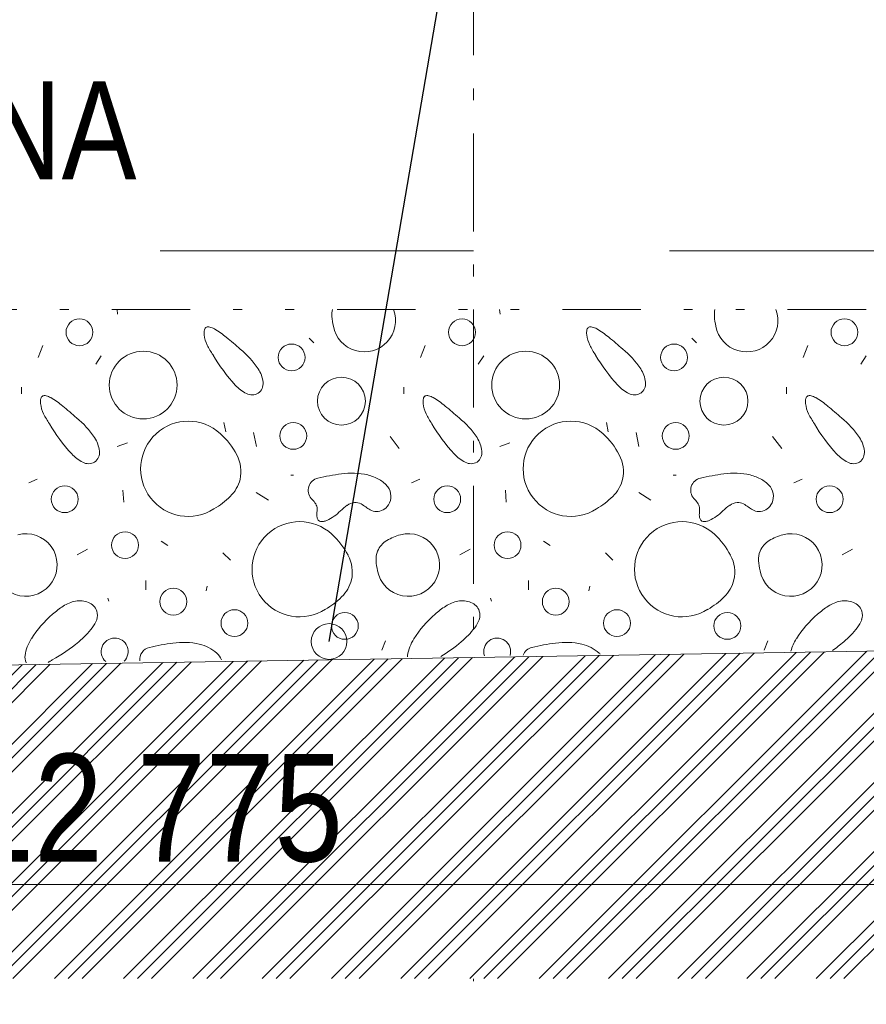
# Model space of a CAD drawing. Header units: millimetres. Extents: x -479461597 to -478645968, y -1101060132 to -1100898045.
# Tile 130 of 145: x -478681416 to -478679255, y -1101048425 to -1101045910. Entities that reach past the tile are written whole.
import ezdxf
from ezdxf.enums import TextEntityAlignment as Align

# ---------------------------------------------------------------- set-up
doc = ezdxf.new("R2010")
doc.units = ezdxf.units.MM
doc.header["$MEASUREMENT"] = 0
for name, pattern in [('Wipeout_Contour', [1000, 0, -1000]), ('Čerchovaná M', [450, 250, -85, 30, -85]), ('Čerchovaná se dvěma tečkami', [575, 200, -110, 22.5, -110, 22.5, -110]), ('Čárkovaná L', [1300, 800, -500])]:
    doc.linetypes.add(name, pattern=pattern)
for name, color, linetype, lineweight in [('Anotace - SP_Pero_č.__2', 7, 'Continuous', 20), ('Konstrukce - základy podsyp_Pero_č.__96', 124, 'Continuous', 13), ('Konstrukční síť_Pero_č.__183', 7, 'Continuous', 20)]:
    doc.layers.add(name, color=color, linetype=linetype, lineweight=lineweight)
for name, color, linetype, lineweight, true_color in [('Anotace - SP_Pero_č.__25', 7, 'Continuous', 13, 0x1a4f6e), ('Bourané_2D prvky - vyplně_Pero_č.__40', 7, 'Continuous', 13, 0xc9ca94), ('Bourané_Konstrukce - základy výkop_Pero_č.__109', 7, 'Continuous', 13, 0x6da3d7), ('Bourané_Kóty - SP_Pero_č.__25', 7, 'Continuous', 13, 0x1a4f6e), ('Bourané_Kóty - SP_Pero_č.__45', 7, 'Continuous', 13, 0x1a4f6e), ('Bourané_Kóty - SP_Pero_č.__85', 7, 'Continuous', 13, 0x1a4f6e), ('Konstrukční síť_Pero_č.__81', 7, 'Continuous', 13, 0xa8a8a8), ('Kóty - SP_Pero_č.__25', 7, 'Continuous', 13, 0x1a4f6e), ('Kóty - SP_Pero_č.__45', 7, 'Continuous', 13, 0x1a4f6e), ('Kóty - SP_Pero_č.__85', 7, 'Continuous', 13, 0x1a4f6e), ('Situace - terén HTU_Pero_č.__186', 7, 'Continuous', 20, 0x7b0011)]:
    doc.layers.add(name, color=color, linetype=linetype, lineweight=lineweight, true_color=true_color)
for name, color, linetype in [('Bourané_2D prvky - vyplně', 7, 'Continuous'), ('Bourané_Kóty - SP', 7, 'Continuous'), ('Konstrukční síť', 7, 'Continuous'), ('Kóty - SP', 7, 'Continuous')]:
    doc.layers.add(name, color=color, linetype=linetype)
doc.styles.add('GENERATED_STYLE_5', font='txt')
doc.styles.add('GENERATED_STYLE_7', font='txt')
doc.dimstyles.new('GENERATED_STYLE__1', dxfattribs={"dimtxt": 275, "dimasz": 228, "dimexe": 0.18, "dimexo": 400, "dimgap": 0.09, "dimtad": 1, "dimtih": 1, "dimtoh": 1, "dimdec": 0, "dimzin": 0, "dimdsep": 46, "dimtxsty": 'GENERATED_STYLE_5', "dimblk": 'ARROWHEAD_6', "dimblk1": 'ARROWHEAD_6', "dimblk2": 'ARROWHEAD_6', "dimcen": 0.09, "dimclrd": 256, "dimclre": 256, "dimclrt": 256, "dimazin": 0, "dimtfac": 1, "dimtdec": 4, "dimtmove": 0, "dimatfit": 3, "dimfxl": 1, "dimtolj": 1, "dimtzin": 0, "dimarcsym": 0})
doc.dimstyles.new('GENERATED_STYLE__4', dxfattribs={"dimtxt": 0.18, "dimasz": 182.4, "dimexe": 0.18, "dimexo": 0.0625, "dimgap": 0.09, "dimtad": 0, "dimtih": 1, "dimtoh": 1, "dimdec": 4, "dimzin": 0, "dimdsep": 46, "dimcen": 0.09, "dimadec": 0, "dimazin": 0, "dimtfac": 1, "dimtdec": 4, "dimtmove": 0, "dimatfit": 3, "dimldrblk": 'ARROWHEAD_1', "dimfxl": 1, "dimtolj": 1, "dimtzin": 0, "dimarcsym": 0})
doc.dimstyles.new('GENERATED_STYLE__6', dxfattribs={"dimtxt": 275, "dimasz": 261.25, "dimexe": 0.18, "dimexo": 400, "dimgap": 0.09, "dimtad": 1, "dimtih": 1, "dimtoh": 1, "dimdec": 0, "dimzin": 0, "dimdsep": 46, "dimtxsty": 'GENERATED_STYLE_5', "dimblk": 'ARROWHEAD_6', "dimblk1": 'ARROWHEAD_6', "dimblk2": 'ARROWHEAD_6', "dimcen": 0.09, "dimclrd": 256, "dimclre": 256, "dimclrt": 256, "dimazin": 0, "dimtfac": 1, "dimtdec": 4, "dimtmove": 0, "dimatfit": 3, "dimfxl": 1, "dimtolj": 1, "dimtzin": 0, "dimarcsym": 0})
doc.dimstyles.new('GENERATED_STYLE__7', dxfattribs={"dimtxt": 275, "dimasz": 261.25, "dimexe": 0.18, "dimexo": 400, "dimgap": 0.09, "dimtad": 1, "dimdec": 0, "dimzin": 0, "dimdsep": 46, "dimtxsty": 'GENERATED_STYLE_5', "dimblk": 'ARROWHEAD_6', "dimblk1": 'ARROWHEAD_6', "dimblk2": 'ARROWHEAD_6', "dimcen": 0.09, "dimclrd": 256, "dimclre": 256, "dimclrt": 256, "dimazin": 0, "dimtfac": 1, "dimtdec": 4, "dimtmove": 0, "dimatfit": 3, "dimfxl": 1, "dimtolj": 1, "dimtzin": 0, "dimarcsym": 0})

# ---------------------------------------------------------------- blocks, each defined once
blk = doc.blocks.new('*X179', base_point=(-478662657.7, -1101046200.7))
at = {"layer": 'Bourané_2D prvky - vyplně_Pero_č.__40', "color": 9, "linetype": 'Continuous', "lineweight": 13, "true_color": 0xc9ca94}
for p, q in [((-478681166, -1101046662.5), (-478681167.5, -1101046650.7)), ((-478680189.7, -1101046662.5), (-478680191.2, -1101046650.7)), ((-478681357, -1101046742.3), (-478681368.9, -1101046773.1)), ((-478680676.8, -1101046723.3), (-478680665, -1101046735.2)), ((-478680380.7, -1101046742.3), (-478680392.6, -1101046773.1)), ((-478679700.5, -1101046723.3), (-478679688.6, -1101046735.2)), ((-478679404.4, -1101046742.3), (-478679416.2, -1101046773.1)), ((-478681222, -1101046789.6), (-478681207.8, -1101046768.3)), ((-478680245.7, -1101046789.6), (-478680231.5, -1101046768.3)), ((-478679269.4, -1101046789.6), (-478679255.2, -1101046768.3)), ((-478681411.5, -1101046848.9), (-478681411.5, -1101046865.4)), ((-478680435.2, -1101046848.9), (-478680435.2, -1101046865.4)), ((-478679458.9, -1101046848.9), (-478679458.9, -1101046865.4)), ((-478680894.7, -1101046938.9), (-478680890, -1101046962.6)), ((-478679918.4, -1101046938.9), (-478679913.7, -1101046962.6)), ((-478680818.9, -1101046964.9), (-478680811.8, -1101047000.4)), ((-478679842.6, -1101046964.9), (-478679835.5, -1101047000.4)), ((-478681141, -1101046991), (-478681167.1, -1101047000.4)), ((-478680447, -1101047005.2), (-478680470.7, -1101046974.4)), ((-478680164.7, -1101046991), (-478680190.8, -1101047000.4)), ((-478679470.7, -1101047005.2), (-478679494.4, -1101046974.4)), ((-478681392.6, -1101047092.8), (-478681371.3, -1101047083.4)), ((-478680724.2, -1101047073.9), (-478680717.1, -1101047073.9)), ((-478680416.3, -1101047092.8), (-478680394.9, -1101047083.4)), ((-478679747.8, -1101047073.9), (-478679740.7, -1101047073.9)), ((-478679439.9, -1101047092.8), (-478679418.6, -1101047083.4)), ((-478681152.7, -1101047111.5), (-478681150.3, -1101047142.3)), ((-478680812.1, -1101047118.2), (-478680781.3, -1101047137.2)), ((-478680176.3, -1101047111.5), (-478680174, -1101047142.3)), ((-478679835.8, -1101047118.2), (-478679805, -1101047137.2)), ((-478681055.1, -1101047242.5), (-478681038.3, -1101047253.3)), ((-478680078.8, -1101047242.5), (-478680062, -1101047253.3)), ((-478681242.9, -1101047262.9), (-478681269, -1101047277.1)), ((-478680897.1, -1101047272), (-478680878.1, -1101047290.9)), ((-478680266.6, -1101047262.9), (-478680292.7, -1101047277.1)), ((-478679920.8, -1101047272), (-478679901.8, -1101047290.9)), ((-478679290.3, -1101047262.9), (-478679316.4, -1101047277.1)), ((-478681093.7, -1101047366.7), (-478681093.7, -1101047343)), ((-478680117.4, -1101047366.7), (-478680117.4, -1101047343)), ((-478680939.7, -1101047369.1), (-478680937.3, -1101047357.2)), ((-478679963.4, -1101047369.1), (-478679961, -1101047357.2)), ((-478681188.4, -1101047395.1), (-478681190.8, -1101047388)), ((-478680212.1, -1101047395.1), (-478680214.5, -1101047388)), ((-478680482.6, -1101047497), (-478680492, -1101047520.7)), ((-478679506.3, -1101047497), (-478679515.7, -1101047520.7))]:
    blk.add_line(p, q, dxfattribs=at)
for centre, radius in [((-478681263.4, -1101046708.4), 34.3), ((-478680287, -1101046708.4), 34.3), ((-478679310.7, -1101046708.4), 34.3), ((-478680722, -1101046772.8), 34.3), ((-478679745.7, -1101046772.8), 34.3), ((-478681100.8, -1101046843.4), 86.5), ((-478680124.5, -1101046843.4), 86.5), ((-478680594.8, -1101046884.4), 61.2), ((-478679618.5, -1101046884.4), 61.2), ((-478680717.8, -1101046973.2), 34.3), ((-478679741.5, -1101046973.2), 34.3), ((-478681301.1, -1101047134.9), 34.3), ((-478680324.8, -1101047134.9), 34.3), ((-478679348.5, -1101047134.9), 34.3), ((-478681147.1, -1101047252.3), 34.3), ((-478680170.8, -1101047252.3), 34.3), ((-478681023.9, -1101047396.6), 34.3), ((-478680047.6, -1101047396.6), 34.3), ((-478680867.8, -1101047451.5), 34.3), ((-478680586.1, -1101047458.5), 34.3), ((-478679891.5, -1101047451.5), 34.3), ((-478679609.8, -1101047458.5), 34.3)]:
    blk.add_circle(centre, radius, dxfattribs=at)
for centre, radius, start, end in [((-478680558.8, -1101046664.4), 60.4, 166.8265, 183.2347), ((-478680479.3, -1101046660), 140, 183.2095, 193.7302), ((-478680536.7, -1101046678.7), 79.9, 190.4282, 20.57), ((-478679582.5, -1101046664.4), 60.4, 166.8265, 183.2347), ((-478679503, -1101046660), 140, 183.2095, 193.7302), ((-478679560.4, -1101046678.7), 79.9, 190.4282, 20.57), ((-478680935.3, -1101046704.4), 9.77, 91.5878, 115.1953), ((-478680935.1, -1101046712.5), 17.9, 76.2622, 91.634), ((-478679959, -1101046704.4), 9.77, 91.5878, 115.1953), ((-478679958.8, -1101046712.5), 17.9, 76.2622, 91.634), ((-478680910.2, -1101046710.1), 35.1, 166.9916, 187.7906), ((-478680865.4, -1101046705.9), 80.1, 186.4296, 206.157), ((-478680932.3, -1101046705.3), 12.4, 144.5812, 165.7924), ((-478680935.9, -1101046702.9), 8.15, 116.4425, 143.7464), ((-478680942.6, -1101046740.9), 47.3, 60.0923, 75.5611), ((-478681020.3, -1101046877), 203.9, 49.777, 60.2392), ((-478679933.9, -1101046710.1), 35.1, 166.9916, 187.7906), ((-478679889, -1101046705.9), 80.1, 186.4296, 206.157), ((-478679956, -1101046705.3), 12.4, 144.5812, 165.7924), ((-478679959.5, -1101046702.9), 8.15, 116.4425, 143.7464), ((-478679966.3, -1101046740.9), 47.3, 60.0923, 75.5611), ((-478680044, -1101046877), 203.9, 49.777, 60.2392), ((-478680731, -1101046639.1), 230.1, 206.3304, 213.6244), ((-478681475.9, -1101047442.6), 930.2, 47.9748, 50.8493), ((-478679754.7, -1101046639.1), 230.1, 206.3304, 213.6244), ((-478680499.6, -1101047442.6), 930.2, 47.9748, 50.8493), ((-478680534.1, -1101046538.6), 450.4, 210.4057, 222.5965), ((-478680994.3, -1101046927.1), 225.2, 33.8343, 51.1866), ((-478679557.8, -1101046538.6), 450.4, 210.4057, 222.5965), ((-478680018, -1101046927.1), 225.2, 33.8343, 51.1866), ((-478680874.2, -1101046845.2), 79.8, 6.3813, 32.9796), ((-478679897.9, -1101046845.2), 79.8, 6.3813, 32.9796), ((-478680792.3, -1101046776.5), 99.3, 222.3712, 243.0633), ((-478680824.7, -1101046839.9), 30, 305.4921, 6.9034), ((-478679816, -1101046776.5), 99.3, 222.3712, 243.0633), ((-478679848.4, -1101046839.9), 30, 305.4921, 6.9034), ((-478681353, -1101046880), 9.77, 91.5878, 115.1953), ((-478681352.8, -1101046888.1), 17.9, 76.2622, 91.634), ((-478681360.3, -1101046916.5), 47.3, 60.0923, 75.5611), ((-478680823, -1101046837.4), 31.2, 242.6052, 300.2402), ((-478680376.7, -1101046880), 9.77, 91.5878, 115.1953), ((-478680376.5, -1101046888.1), 17.9, 76.2622, 91.634), ((-478680384, -1101046916.5), 47.3, 60.0923, 75.5611), ((-478679846.7, -1101046837.4), 31.2, 242.6052, 300.2402), ((-478679400.4, -1101046880), 9.77, 91.5878, 115.1953), ((-478679400.2, -1101046888.1), 17.9, 76.2622, 91.634), ((-478679407.7, -1101046916.5), 47.3, 60.0923, 75.5611), ((-478681327.9, -1101046885.7), 35.1, 166.9916, 187.7906), ((-478681283.1, -1101046881.5), 80.1, 186.4296, 206.157), ((-478681350, -1101046880.9), 12.4, 144.5812, 165.7924), ((-478681353.6, -1101046878.5), 8.15, 116.4425, 143.7464), ((-478681438, -1101047052.5), 203.9, 49.777, 60.2392), ((-478680351.5, -1101046885.7), 35.1, 166.9916, 187.7906), ((-478680306.7, -1101046881.5), 80.1, 186.4296, 206.157), ((-478680373.7, -1101046880.9), 12.4, 144.5812, 165.7924), ((-478680377.2, -1101046878.5), 8.15, 116.4425, 143.7464), ((-478680461.7, -1101047052.5), 203.9, 49.777, 60.2392), ((-478679375.2, -1101046885.7), 35.1, 166.9916, 187.7906), ((-478679330.4, -1101046881.5), 80.1, 186.4296, 206.157), ((-478679397.4, -1101046880.9), 12.4, 144.5812, 165.7924), ((-478679400.9, -1101046878.5), 8.15, 116.4425, 143.7464), ((-478679485.3, -1101047052.5), 203.9, 49.777, 60.2392), ((-478681148.7, -1101046814.7), 230.1, 206.3304, 213.6244), ((-478681893.6, -1101047618.2), 930.2, 47.9748, 50.8493), ((-478680172.4, -1101046814.7), 230.1, 206.3304, 213.6244), ((-478680917.3, -1101047618.2), 930.2, 47.9748, 50.8493), ((-478679196, -1101046814.7), 230.1, 206.3304, 213.6244), ((-478679941, -1101047618.2), 930.2, 47.9748, 50.8493), ((-478680951.8, -1101046714.2), 450.4, 210.4057, 222.5965), ((-478681412, -1101047102.7), 225.2, 33.8343, 51.1866), ((-478680985.7, -1101047057.2), 121.6, 47.4454, 302.6151), ((-478679975.5, -1101046714.2), 450.4, 210.4057, 222.5965), ((-478680435.7, -1101047102.7), 225.2, 33.8343, 51.1866), ((-478680009.3, -1101047057.2), 121.6, 47.4454, 302.6151), ((-478678999.2, -1101046714.2), 450.4, 210.4057, 222.5965), ((-478679459.4, -1101047102.7), 225.2, 33.8343, 51.1866), ((-478681039.8, -1101047115.2), 201, 27.7394, 47.2569), ((-478680063.5, -1101047115.2), 201, 27.7394, 47.2569), ((-478681291.9, -1101047020.8), 79.8, 6.3813, 32.9796), ((-478680315.6, -1101047020.8), 79.8, 6.3813, 32.9796), ((-478679339.3, -1101047020.8), 79.8, 6.3813, 32.9796), ((-478681210, -1101046952.1), 99.3, 222.3712, 243.0633), ((-478681242.4, -1101047015.5), 30, 305.4921, 6.9034), ((-478680943.8, -1101047064.9), 92.5, 347.7666, 27.8507), ((-478680233.7, -1101046952.1), 99.3, 222.3712, 243.0633), ((-478680266.1, -1101047015.5), 30, 305.4921, 6.9034), ((-478679967.4, -1101047064.9), 92.5, 347.7666, 27.8507), ((-478679257.4, -1101046952.1), 99.3, 222.3712, 243.0633), ((-478679289.8, -1101047015.5), 30, 305.4921, 6.9034), ((-478681240.7, -1101047013), 31.2, 242.6052, 300.2402), ((-478680264.4, -1101047013), 31.2, 242.6052, 300.2402), ((-478679288, -1101047013), 31.2, 242.6052, 300.2402), ((-478680539.9, -1101047544), 476.8, 96.6259, 103.9434), ((-478680568.4, -1101047249.4), 181.1, 76.9848, 98.4191), ((-478679563.6, -1101047544), 476.8, 96.6259, 103.9434), ((-478679592.1, -1101047249.4), 181.1, 76.9848, 98.4191), ((-478680946.4, -1101047059.5), 96.3, 314.7779, 344.9961), ((-478680648.1, -1101047112), 31.5, 102.3324, 221.6658), ((-478680556.8, -1101047188.6), 119.2, 60.5831, 75.8236), ((-478680531.5, -1101047146.2), 69.8, 37.6475, 61.5974), ((-478679970.1, -1101047059.5), 96.3, 314.7779, 344.9961), ((-478679671.8, -1101047112), 31.5, 102.3324, 221.6658), ((-478679580.5, -1101047188.6), 119.2, 60.5831, 75.8236), ((-478679555.2, -1101047146.2), 69.8, 37.6475, 61.5974), ((-478680508.9, -1101047127.3), 40.4, 327.0376, 36.1209), ((-478679532.5, -1101047127.3), 40.4, 327.0376, 36.1209), ((-478681019.6, -1101046985.9), 200.1, 299.8029, 314.8134), ((-478680737.9, -1101047199.4), 93.8, 36.3442, 45.0506), ((-478680686.4, -1101047161.3), 29.8, 9.2485, 36.0448), ((-478680556.8, -1101047182.6), 39.5, 96.3875, 125.8548), ((-478680559.4, -1101047174.8), 31.5, 62.2902, 93.1672), ((-478680588.2, -1101047227.8), 91.8, 52.6959, 61.7729), ((-478680043.3, -1101046985.9), 200.1, 299.8029, 314.8134), ((-478679761.6, -1101047199.4), 93.8, 36.3442, 45.0506), ((-478679710.1, -1101047161.3), 29.8, 9.2485, 36.0448), ((-478679580.4, -1101047182.6), 39.5, 96.3875, 125.8548), ((-478679583.1, -1101047174.8), 31.5, 62.2902, 93.1672), ((-478679611.8, -1101047227.8), 91.8, 52.6959, 61.7729), ((-478680612.5, -1101047174.4), 45.1, 172.1101, 189.0874), ((-478680708.5, -1101047161.7), 51.7, 352.8034, 5.8388), ((-478680687.2, -1101047073.5), 128.1, 295.4669, 314.5735), ((-478680489.3, -1101047279.1), 157.3, 125.1766, 133.3696), ((-478680470.6, -1101047072.6), 102.9, 232.9934, 240.456), ((-478680504, -1101047131.1), 35.6, 240.8322, 267.0065), ((-478680505.6, -1101047130.8), 35.8, 269.5174, 328.7918), ((-478679636.2, -1101047174.4), 45.1, 172.1101, 189.0874), ((-478679732.1, -1101047161.7), 51.7, 352.8034, 5.8388), ((-478679710.9, -1101047073.5), 128.1, 295.4669, 314.5735), ((-478679513, -1101047279.1), 157.3, 125.1766, 133.3696), ((-478679494.3, -1101047072.6), 102.9, 232.9934, 240.456), ((-478679527.7, -1101047131.1), 35.6, 240.8322, 267.0065), ((-478679529.2, -1101047130.8), 35.8, 269.5174, 328.7918), ((-478680701.4, -1101047313.8), 121.6, 47.4454, 302.6151), ((-478680642.2, -1101047178.9), 15.1, 189.971, 219.9454), ((-478680645.8, -1101047181.3), 10.8, 222.4728, 257.5463), ((-478680644.4, -1101047173.7), 18.5, 258.5237, 281.5295), ((-478680648.3, -1101047152.1), 40.5, 280.7953, 293.5363), ((-478679725.1, -1101047313.8), 121.6, 47.4454, 302.6151), ((-478679665.8, -1101047178.9), 15.1, 189.971, 219.9454), ((-478679669.5, -1101047181.3), 10.8, 222.4728, 257.5463), ((-478679668.1, -1101047173.7), 18.5, 258.5237, 281.5295), ((-478679672, -1101047152.1), 40.5, 280.7953, 293.5363), ((-478681400.3, -1101047303), 79.9, 190.4282, 104.6294), ((-478680424, -1101047303), 79.9, 190.4282, 104.6294), ((-478679447.7, -1101047303), 79.9, 190.4282, 104.6294), ((-478680755.6, -1101047371.8), 201, 27.7394, 47.2569), ((-478680449.4, -1101047290.4), 57.9, 120.7918, 156.6671), ((-478680406.9, -1101047361.1), 140.5, 105.3821, 120.9077), ((-478679779.3, -1101047371.8), 201, 27.7394, 47.2569), ((-478679473.1, -1101047290.4), 57.9, 120.7918, 156.6671), ((-478679430.6, -1101047361.1), 140.5, 105.3821, 120.9077), ((-478680446.1, -1101047288.7), 60.4, 159.3574, 183.2347), ((-478679469.8, -1101047288.7), 60.4, 159.3574, 183.2347), ((-478680659.5, -1101047321.5), 92.5, 347.7666, 27.8507), ((-478680366.6, -1101047284.3), 140, 183.2095, 193.7302), ((-478679683.2, -1101047321.5), 92.5, 347.7666, 27.8507), ((-478679390.3, -1101047284.3), 140, 183.2095, 193.7302), ((-478680662.1, -1101047316.2), 96.3, 314.7779, 344.9961), ((-478679685.8, -1101047316.2), 96.3, 314.7779, 344.9961), ((-478681257.9, -1101047480.5), 86.5, 100.496, 122.8825), ((-478681262.5, -1101047454.9), 60.4, 68.6646, 100.5486), ((-478681253.8, -1101047432.6), 36.5, 19.3509, 68.7902), ((-478680735.4, -1101047242.6), 200.1, 299.8029, 314.8134), ((-478680281.5, -1101047480.5), 86.5, 100.496, 122.8825), ((-478680286.2, -1101047454.9), 60.4, 68.6646, 100.5486), ((-478680277.4, -1101047432.6), 36.5, 19.3509, 68.7902), ((-478679759, -1101047242.6), 200.1, 299.8029, 314.8134), ((-478679305.2, -1101047480.5), 86.5, 100.496, 122.8825), ((-478679309.9, -1101047454.9), 60.4, 68.6646, 100.5486), ((-478679301.1, -1101047432.6), 36.5, 19.3509, 68.7902), ((-478681192.5, -1101047581.9), 207.1, 122.8427, 132.3696), ((-478681253.9, -1101047431.4), 36.2, 341.8983, 17.4009), ((-478680216.2, -1101047581.9), 207.1, 122.8427, 132.3696), ((-478680277.6, -1101047431.4), 36.2, 341.8983, 17.4009), ((-478679239.9, -1101047581.9), 207.1, 122.8427, 132.3696), ((-478679301.3, -1101047431.4), 36.2, 341.8983, 17.4009), ((-478681165.6, -1101047628), 259.5, 129.9016, 148.2696), ((-478681284.6, -1101047420.4), 68.8, 321.4678, 341.1053), ((-478680189.2, -1101047628), 259.5, 129.9016, 148.2696), ((-478680308.3, -1101047420.4), 68.8, 321.4678, 341.1053), ((-478679212.9, -1101047628), 259.5, 129.9016, 148.2696), ((-478679331.9, -1101047420.4), 68.8, 321.4678, 341.1053), ((-478681427.7, -1101047308.6), 250.4, 310.4067, 321.8671), ((-478680451.4, -1101047308.6), 250.4, 310.4067, 321.8671), ((-478679475.1, -1101047308.6), 250.4, 310.4067, 321.8671), ((-478681295.9, -1101047549.8), 107.6, 147.1941, 171.5945), ((-478681528.4, -1101047188.4), 407.2, 298.7034, 310.2276), ((-478681173.5, -1101047524), 34.3, 313.7491, 227.9923), ((-478680319.5, -1101047549.8), 107.6, 147.1941, 171.5945), ((-478680552.1, -1101047188.4), 407.2, 301.2487, 310.2276), ((-478680197.2, -1101047524), 34.3, 343.3907, 198.3507), ((-478679343.2, -1101047549.8), 107.6, 147.1941, 165.5475), ((-478679575.7, -1101047188.4), 407.2, 305.153, 310.2276), ((-478681078, -1101047544.3), 31.5, 102.3324, 187.1036), ((-478680969.8, -1101047976.3), 476.8, 96.6259, 103.9434), ((-478680998.3, -1101047681.7), 181.1, 76.9848, 98.4191), ((-478680979.9, -1101047604), 101.2, 48.7194, 77.2156), ((-478680101.6, -1101047544.3), 31.5, 102.3324, 159.6515), ((-478679993.5, -1101047976.3), 476.8, 96.6259, 103.9434), ((-478680022, -1101047681.7), 181.1, 76.9848, 98.4191), ((-478680003.6, -1101047604), 101.2, 48.7194, 77.2156), ((-478681371.1, -1101047538.7), 31.5, 171.5409, 204.3302), ((-478681410.5, -1101047437.9), 132.1, 300.5469, 302.0672), ((-478679847.9, -1101050121.3), 2973.1, 119.9631, 120.1316), ((-478680940.9, -1101047560.2), 42.5, 20.8649, 49.2414), ((-478680394.8, -1101047538.7), 31.5, 171.5409, 178.3871), ((-478679964.6, -1101047560.2), 42.5, 44.5757, 49.2414), ((-478681380.4, -1101047541.1), 22.1, 208.5693, 211.2632)]:
    blk.add_arc(centre, radius, start, end, dxfattribs=at)
blk = doc.blocks.new('výplň_4_6', base_point=(-478662657.7, -1101046200.7))
at = {"color": 254, "linetype": 'Wipeout_Contour', "lineweight": 0, "ltscale": 24011978990.64953}
blk.add_wipeout([(-478688055.8, -1101047000.7), (-478688055.8, -1101047050.7), (-478687945.3, -1101047050.7), (-478687748.9, -1101047247), (-478687712.7, -1101047354.7), (-478691005.8, -1101047375.5), (-478691005.8, -1101047426.3), (-478687663.7, -1101047528.4), (-478687575.4, -1101047849.4), (-478687316.7, -1101047849.4), (-478687241.1, -1101047641.4), (-478674683, -1101047450.5), (-478661207.3, -1101047585.3), (-478661104.7, -1101047958.3), (-478660810.4, -1101047958.3), (-478660705.3, -1101047576), (-478659572, -1101047564.7), (-478659555.2, -1101046721.3), (-478660657.8, -1101046650.7), (-478688055.8, -1101046650.7)], dxfattribs=at).dxf.layer = 'Bourané_2D prvky - vyplně'
at = {"layer": 'Bourané_2D prvky - vyplně_Pero_č.__40', "color": 9, "linetype": 'Continuous', "lineweight": 13, "true_color": 0xc9ca94}
blk.add_blockref('*X179', (-478662657.7, -1101046200.7), dxfattribs=at)
blk = doc.blocks.new('Standardní značka sítě[28]_6', base_point=(-478680257.8, -1101036200.7))
at = {"layer": 'Konstrukční síť_Pero_č.__81', "color": 253, "linetype": 'Čerchovaná M', "lineweight": 13, "true_color": 0xa8a8a8}
blk.add_line((-478680257.8, -1101037200.7), (-478680257.8, -1101049200.7), dxfattribs=at)
at = {"layer": 'Konstrukční síť_Pero_č.__183', "color": 7, "lineweight": 20, "style": 'GENERATED_STYLE_7'}
for tag, p in [('AC_MarkerText_1_0', (-478680257.8, -1101035949.3)), ('AC_MarkerText_1_1', (-478680257.8, -1101050449.3))]:
    blk.add_attdef(tag, text='', height=250, rotation=360, dxfattribs=at).set_placement(p, align=Align.MIDDLE_CENTER)
blk = doc.blocks.new('*D210', base_point=(-478662657.7, -1101046200.7))
at = {"layer": 'Bourané_Kóty - SP_Pero_č.__45', "color": 146, "linetype": 'Continuous', "lineweight": 13, "true_color": 0x1a4f6e}
for p, q in [((-478687320, -1101047982), (-478687595, -1101048257)), ((-478674545.5, -1101047982), (-478674820.5, -1101048257))]:
    blk.add_line(p, q, dxfattribs=at)
at = {"layer": 'Bourané_Kóty - SP_Pero_č.__85', "color": 146, "linetype": 'Continuous', "lineweight": 13, "true_color": 0x1a4f6e}
for p, q in [((-478687457.5, -1101048377.3), (-478687457.5, -1101047719.5)), ((-478674683, -1101048377.3), (-478674683, -1101047719.5)), ((-478687663.8, -1101048119.5), (-478687457.5, -1101048119.5)), ((-478687457.5, -1101048119.5), (-478674683, -1101048119.5))]:
    blk.add_line(p, q, dxfattribs=at)
at = {"layer": 'Bourané_Kóty - SP_Pero_č.__25', "color": 146, "lineweight": 13, "true_color": 0x1a4f6e, "insert": (-478681554.3, -1101048064.5), "char_height": 275, "attachment_point": 7, "style": 'GENERATED_STYLE_5'}
blk.add_mtext('\\A1;{\\pql;\\fArial Narrow|b0|i0|c238|p34;12\xa0775}', dxfattribs=at)
blk = doc.blocks.new('ARROWHEAD_6')
at = {"color": 0, "linetype": 'Continuous', "lineweight": 0}
for p, q in [((-0.5, -0.5), (0.5, 0.5)), ((0, 0), (-1, 0))]:
    blk.add_line(p, q, dxfattribs=at)
blk = doc.blocks.new('*D213', base_point=(-478662657.7, -1101046200.7))
at = {"layer": 'Bourané_Kóty - SP_Pero_č.__45', "color": 146, "linetype": 'Continuous', "lineweight": 13, "true_color": 0x1a4f6e}
for p, q in [((-478675462, -1101046638.2), (-478675737, -1101046363.2)), ((-478675737, -1101047313), (-478675462, -1101047588))]:
    blk.add_line(p, q, dxfattribs=at)
at = {"layer": 'Bourané_Kóty - SP_Pero_č.__85', "color": 146, "linetype": 'Continuous', "lineweight": 13, "true_color": 0x1a4f6e}
for p, q in [((-478675599.5, -1101046500.7), (-478675599.5, -1101046294.4)), ((-478675341.7, -1101046500.7), (-478675999.5, -1101046500.7)), ((-478675599.5, -1101047450.5), (-478675599.5, -1101046500.7)), ((-478675199.5, -1101047450.5), (-478675857.3, -1101047450.5)), ((-478675599.5, -1101047656.8), (-478675599.5, -1101047450.5))]:
    blk.add_line(p, q, dxfattribs=at)
at = {"layer": 'Bourané_Kóty - SP_Pero_č.__25', "color": 146, "lineweight": 13, "true_color": 0x1a4f6e, "insert": (-478675654.5, -1101047239.6), "char_height": 275, "attachment_point": 7, "rotation": 90, "style": 'GENERATED_STYLE_5'}
blk.add_mtext('\\A1;{\\pql;\\fArial Narrow|b0|i0|c238|p34;950}', dxfattribs=at)
blk = doc.blocks.new('*D217', base_point=(-478662657.7, -1101046200.7))
at = {"layer": 'Kóty - SP_Pero_č.__45', "color": 146, "linetype": 'Continuous', "lineweight": 13, "true_color": 0x1a4f6e}
for p, q in [((-478690037.8, -1101049220.5), (-478690277.8, -1101049460.5)), ((-478674563, -1101049220.5), (-478674803, -1101049460.5))]:
    blk.add_line(p, q, dxfattribs=at)
at = {"layer": 'Kóty - SP_Pero_č.__85', "color": 146, "linetype": 'Continuous', "lineweight": 13, "true_color": 0x1a4f6e}
for p, q in [((-478690157.8, -1101049565.5), (-478690157.8, -1101048940.5)), ((-478674683, -1101049565.5), (-478674683, -1101048940.5)), ((-478690337.8, -1101049340.5), (-478690157.8, -1101049340.5)), ((-478690157.8, -1101049340.5), (-478674683, -1101049340.5))]:
    blk.add_line(p, q, dxfattribs=at)
at = {"layer": 'Kóty - SP_Pero_č.__25', "color": 146, "lineweight": 13, "true_color": 0x1a4f6e, "insert": (-478682904.4, -1101049285.5), "char_height": 275, "attachment_point": 7, "style": 'GENERATED_STYLE_5'}
blk.add_mtext('\\A1;{\\pql;\\fArial Narrow|b0|i0|c238|p34;15\xa0475}', dxfattribs=at)
blk = doc.blocks.new('ARROWHEAD_1')
at = {"color": 0, "linetype": 'Continuous', "lineweight": 0}
blk.add_line((0, 0), (-1, 0), dxfattribs=at)
blk.add_circle((0, 0), 0.25, dxfattribs=at)

msp = doc.modelspace()

# ---------------------------------------------------------------- block references
at = {"layer": 'Bourané_2D prvky - vyplně_Pero_č.__40', "color": 9, "linetype": 'Continuous', "lineweight": 13, "true_color": 0xc9ca94}
msp.add_blockref('výplň_4_6', (-478662657.7, -1101046200.7), dxfattribs=at)

# ---------------------------------------------------------------- next in the draw order: block references
at = {"layer": 'Konstrukční síť', "color": 7, "linetype": 'Continuous', "lineweight": 20}
msp.add_blockref('Standardní značka sítě[28]_6', (-478680257.8, -1101036200.7), dxfattribs=at)

# ---------------------------------------------------------------- next in the draw order: wipeouts: each hides what was drawn before it
at = {"color": 254, "linetype": 'Wipeout_Contour', "lineweight": 0, "ltscale": 21610787350.26364}
msp.add_wipeout([(-478691916.3, -1101043989.3), (-478691978.8, -1101043989.3), (-478691978.5, -1101048360.2), (-478659567.8, -1101048357.9), (-478659567.8, -1101047564.7), (-478660705.3, -1101047576), (-478660810.4, -1101047958.3), (-478661104.7, -1101047958.3), (-478661207.3, -1101047585.3), (-478674683, -1101047450.5), (-478687243.9, -1101047650.9), (-478687299, -1101047859.2), (-478687593.3, -1101047859.2), (-478687684.4, -1101047527.8), (-478691005.8, -1101047426.3), (-478691005.8, -1101047200.7), (-478691555.8, -1101047200.7), (-478691555.8, -1101044504.1)], dxfattribs=at).dxf.layer = 'Bourané_2D prvky - vyplně'

# ---------------------------------------------------------------- next in the draw order: hatches: boundary and pattern name
at = {"layer": 'Bourané_2D prvky - vyplně_Pero_č.__40', "linetype": 'Continuous', "lineweight": 13, "true_color": 0xc9ca94}
h = msp.add_hatch(dxfattribs=at)
h.set_pattern_fill('Zemina___původní_0006', color=9, style=0, pattern_type=2)
h.set_pattern_definition([(45, (-478662657.75, -1101046200.66), (-88.38835, 88.38835), []), (45, (-478662675.42, -1101046182.98), (-88.38835, 88.38835), []), (45, (-478662693.1, -1101046165.3), (-88.38835, 88.38835), [])])
h.paths.add_polyline_path([(-478691916.3, -1101043989.3), (-478691978.8, -1101043989.3), (-478691978.5, -1101048360.2), (-478659567.8, -1101048357.9), (-478659567.8, -1101047564.7), (-478660705.3, -1101047576), (-478660810.4, -1101047958.3), (-478661104.7, -1101047958.3), (-478661207.3, -1101047585.3), (-478674683, -1101047450.5), (-478687243.9, -1101047650.9), (-478687299, -1101047859.2), (-478687593.3, -1101047859.2), (-478687684.4, -1101047527.8), (-478691005.8, -1101047426.3), (-478691005.8, -1101047200.7), (-478691555.8, -1101047200.7), (-478691555.8, -1101044504.1)])

# ---------------------------------------------------------------- next in the draw order: linework, layer by layer
at = {"layer": 'Bourané_Konstrukce - základy výkop_Pero_č.__109', "color": 153, "linetype": 'Continuous', "lineweight": 13, "true_color": 0x6da3d7}
msp.add_line((-478687243.9, -1101047650.9), (-478674683, -1101047450.5), dxfattribs=at)
msp.add_line((-478687243.9, -1101047650.9), (-478674683, -1101047450.5), dxfattribs=at)
msp.add_line((-478687243.9, -1101047650.9), (-478674683, -1101047450.5), dxfattribs=at)
at = {"layer": 'Konstrukce - základy podsyp_Pero_č.__96', "color": 124, "linetype": 'Čerchovaná se dvěma tečkami', "lineweight": 13}
msp.add_line((-478688655.8, -1101046650.7), (-478660657.8, -1101046650.7), dxfattribs=at)
at = {"layer": 'Situace - terén HTU_Pero_č.__186', "color": 246, "linetype": 'Čárkovaná L', "lineweight": 20, "true_color": 0x7b0011}
msp.add_line((-478690157.8, -1101046500.7), (-478659568.9, -1101046500.7), dxfattribs=at)
msp.add_line((-478690157.8, -1101046500.7), (-478659568.9, -1101046500.7), dxfattribs=at)

# ---------------------------------------------------------------- next in the draw order: texts
at = {"layer": 'Anotace - SP_Pero_č.__2', "color": 7, "linetype": 'Continuous', "lineweight": 20, "insert": (-478684928.9, -1101046194.3), "char_height": 250, "attachment_point": 4, "style": 'GENERATED_STYLE_5'}
msp.add_mtext('\\A1;{\\pql;\\fArial Narrow|b0|i0|c238|p34;HTU = PILOTOVACÍ ROVINA}', dxfattribs=at)

# ---------------------------------------------------------------- next in the draw order: dimensions: what is measured, and where the dimension line sits
at = {"layer": 'Bourané_Kóty - SP', "color": 146, "linetype": 'Continuous', "lineweight": 13, "true_color": 0x1a4f6e}
dim = msp.add_linear_dim(base=(-478675599.5, -1101046500.7), p1=(-478674683, -1101047450.5), p2=(-478679851.3, -1101046500.7), angle=90, dimstyle='GENERATED_STYLE__7', dxfattribs=at)
dim.commit()
dim.dimension.update_dxf_attribs({"geometry": '*D213', "text_midpoint": (-478675792, -1101046925.1), "dimtype": 160, "text_rotation": 90})
dim = msp.add_linear_dim(base=(-478674682.9995, -1101048119.4903), p1=(-478687457.5082, -1101047800.0005), p2=(-478674682.9995, -1101047450.5185), dimstyle='GENERATED_STYLE__6', dxfattribs=at)
dim.commit()
dim.dimension.update_dxf_attribs({"geometry": '*D210', "text_midpoint": (-478680977.0784, -1101047926.9903), "dimtype": 160})
at = {"layer": 'Kóty - SP', "color": 146, "linetype": 'Continuous', "lineweight": 13, "true_color": 0x1a4f6e}
dim = msp.add_linear_dim(base=(-478674683, -1101049340.5), p1=(-478690157.8, -1101046500.7), p2=(-478674683, -1101047450.5), dimstyle='GENERATED_STYLE__1', dxfattribs=at)
dim.commit()
dim.dimension.update_dxf_attribs({"geometry": '*D217', "text_midpoint": (-478682327.2, -1101049148), "dimtype": 160})

# ---------------------------------------------------------------- next in the draw order: leaders
at = {"layer": 'Anotace - SP_Pero_č.__25', "color": 146, "linetype": 'Continuous', "lineweight": 13, "true_color": 0x1a4f6e, "annotation_type": 0, "has_hookline": 1, "hookline_direction": 0, "text_width": 4393.4}
msp.add_leader([(-478680626.2, -1101047498.4), (-478680243.5, -1101045260), (-478680073, -1101045260)], dimstyle='GENERATED_STYLE__4', dxfattribs=at)

doc.saveas('drawing.dxf')
